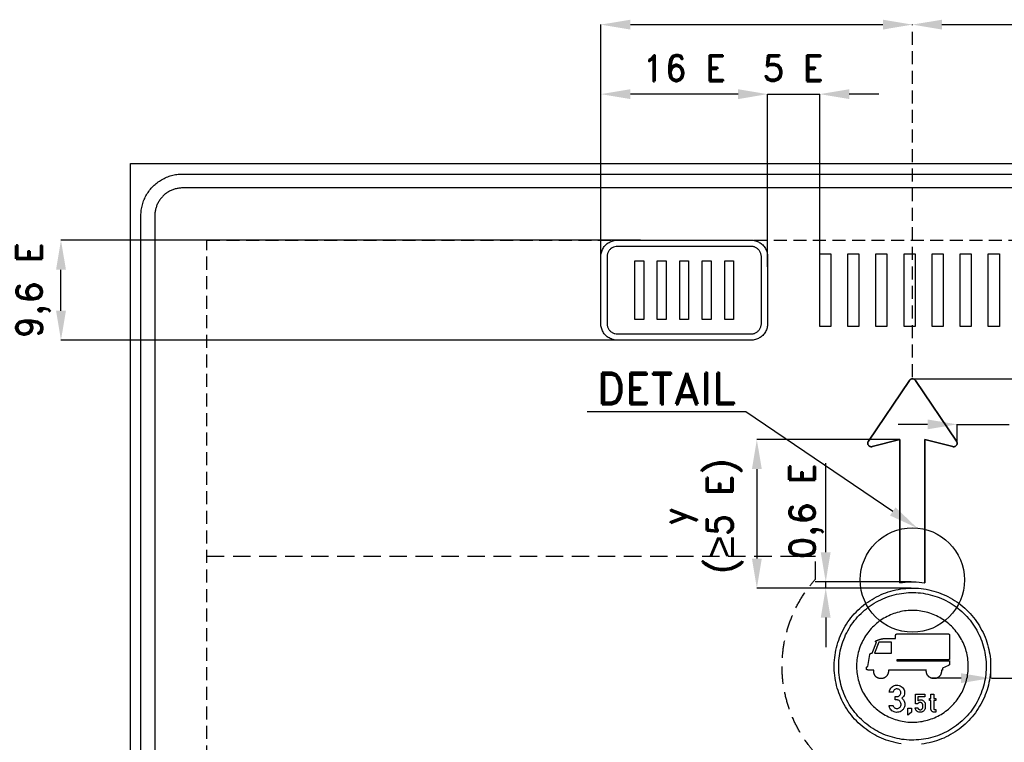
# Model space of a CAD drawing. Header units: millimetres. Extents: x -16170 to 5379, y 39 to 6923.
# Tile 2 of 6: x 7 to 2840, y 2029 to 4108. Entities that reach past the tile are written whole.
import ezdxf

# ---------------------------------------------------------------- set-up
doc = ezdxf.new("R2010")
doc.units = ezdxf.units.MM
doc.header["$LTSCALE"] = 5
doc.linetypes.add('ČÁRKOVANÁX2', pattern=[1.5, 1, -0.5])
doc.layers.add('Kóty', color=2, linetype='Continuous')
doc.layers.add('Značka', color=7, linetype='Continuous')
doc.styles.get("Standard").update_dxf_attribs({"font": 'romand.shx', "height": 75})
doc.dimstyles.get("Standard").update_dxf_attribs({"dimtxt": 75, "dimasz": 85, "dimexe": 0.18, "dimexo": 0.0625, "dimgap": 37.5, "dimtad": 1, "dimdec": 0, "dimzin": 0, "dimdsep": 46, "dimtxsty": 'Standard', "dimcen": 0.09, "dimadec": 0, "dimazin": 0, "dimtfac": 1, "dimtdec": 0, "dimtofl": 0, "dimtmove": 0, "dimatfit": 3, "dimfxl": 1, "dimtolj": 1, "dimtzin": 0, "dimarcsym": 0})

# ---------------------------------------------------------------- blocks, each defined once
blk = doc.blocks.new('*D1')
at = {"layer": 'Defpoints', "color": 0, "transparency": 16777216}
for p in [(1679.3, 3893.6), (1679.3, 3396.4), (2159.3, 3396.4)]:
    blk.add_point(p, dxfattribs=at)
at = {"layer": 'Kóty', "color": 0, "lineweight": -2, "transparency": 16777216}
for p, q in [((1679.3, 3396.5), (1679.3, 3893.7)), ((2074.3, 3893.6), (1764.3, 3893.6)), ((2159.3, 3396.5), (2159.3, 3893.7))]:
    blk.add_line(p, q, dxfattribs=at)
at = {"layer": 'Kóty', "color": 0, "transparency": 16777216}
for points in [[(1764.3, 3907.7), (1764.3, 3879.4), (1679.3, 3893.6)], [(2074.3, 3907.7), (2074.3, 3879.4), (2159.3, 3893.6)]]:
    blk.add_solid(points, dxfattribs=at)
at = {"layer": 'Kóty', "color": 0, "transparency": 16777216, "insert": (1919.3, 3968.6), "char_height": 75, "attachment_point": 5}
blk.add_mtext('\\A1;16 E', dxfattribs=at)

msp = doc.modelspace()

# ---------------------------------------------------------------- linework, layer by layer
at = {"layer": 'Kóty'}
for p, q in [((1679.3, 3396.6), (1679.3, 4093.7)), ((1764.3, 4093.6), (2491, 4093.6)), ((2661, 4093.6), (3387.7, 4093.6)), ((2074.3, 3893.6), (1989.3, 3893.6)), ((2159.3, 3425.6), (2159.3, 3893.7)), ((2309.3, 3425.6), (2309.3, 3893.7)), ((2479.3, 3893.6), (2394.3, 3893.6)), ((1793.5, 3473.7), (125.8, 3473.7)), ((126, 3270.7), (126, 3388.7)), ((1793.5, 3185.7), (125.8, 3185.7)), ((2577.3, 3074.7), (5026.2, 3074.7)), ((2096.2, 2979.8), (1640, 2979.8)), ((2519.4, 2693.2), (2096.2, 2979.8)), ((2619.6, 2943.7), (2534.6, 2943.7)), ((2704.6, 2889.6), (2704.6, 2943.9)), ((2540, 2899.9), (2128.3, 2899.9)), ((2128.3, 2814.9), (2128.3, 2557.7)), ((2326.5, 2575.7), (2326.5, 2831.7)), ((2572.2, 2472.7), (2128.3, 2472.7)), ((2572, 2490.7), (2296, 2490.7)), ((2572.2, 2472.7), (2345.8, 2472.7)), ((2326.5, 2387.7), (2326.5, 2302.7)), ((2801, 2250), (2801, 2213.5)), ((2716, 2213.7), (2631, 2213.7))]:
    msp.add_line(p, q, dxfattribs=at)
at = {"layer": 'Kóty', "linetype": 'ČÁRKOVANÁX2', "ltscale": 7.5}
msp.add_line((2576, 3079.5), (2576, 4093.7), dxfattribs=at)
at = {"layer": 'Kóty'}
for points in [[(2159.3, 3893.6), (2309.3, 3893.7)], [(2704.6, 2943.7), (2854.6, 2943.7)], [(2326.5, 2472.7), (2326.5, 2490.7)], [(2803.6, 2214.1), (2951, 2213.5)]]:
    msp.add_lwpolyline(points, dxfattribs=at)
for points in [[(1764.3, 4107.7), (1764.3, 4079.4), (1679.3, 4093.6)], [(2491, 4107.7), (2491, 4079.4), (2576, 4093.6)], [(2661, 4107.7), (2661, 4079.4), (2576, 4093.6)], [(2074.3, 3907.7), (2074.3, 3879.4), (2159.3, 3893.6)], [(2394.3, 3907.7), (2394.3, 3879.4), (2309.3, 3893.6)], [(111.9, 3388.7), (140.2, 3388.7), (126, 3473.7)], [(111.9, 3270.7), (140.2, 3270.7), (126, 3185.7)], [(2619.6, 2957.8), (2619.6, 2929.5), (2704.6, 2943.7)], [(2114.1, 2814.9), (2142.5, 2814.9), (2128.3, 2899.9)], [(2527.4, 2705), (2511.5, 2681.5), (2589.8, 2645.5)], [(2114.1, 2557.7), (2142.5, 2557.7), (2128.3, 2472.7)], [(2312.3, 2575.7), (2340.6, 2575.7), (2326.5, 2490.7)], [(2312.3, 2387.7), (2340.6, 2387.7), (2326.5, 2472.7)], [(2716, 2227.8), (2716, 2199.5), (2801, 2213.7)]]:
    msp.add_solid(points, dxfattribs=at)
at = {"layer": 'Značka', "color": 5}
for points in [[(326, 468.7), (326, 3693.7), (4826, 3693.7), (4826, 468.7), (326, 468.7)], [(2309.3, 3224.8), (2309.3, 3434.7), (2341.1, 3434.7), (2341.1, 3224.8), (2309.3, 3224.8)], [(2390.1, 3224.8), (2390.1, 3434.7), (2422, 3434.7), (2422, 3224.8), (2390.1, 3224.8)], [(2471, 3224.8), (2471, 3434.7), (2502.8, 3434.7), (2502.8, 3224.8), (2471, 3224.8)], [(2551.8, 3224.8), (2551.8, 3434.7), (2583.6, 3434.7), (2583.6, 3224.8), (2551.8, 3224.8)], [(2632.6, 3224.8), (2632.6, 3434.7), (2664.4, 3434.7), (2664.4, 3224.8), (2632.6, 3224.8)], [(2713.4, 3224.8), (2713.4, 3434.7), (2745.3, 3434.7), (2745.3, 3224.8), (2713.4, 3224.8)], [(2794.3, 3224.8), (2794.3, 3434.7), (2826.1, 3434.7), (2826.1, 3224.8), (2794.3, 3224.8)], [(1777.2, 3245.7), (1777.2, 3413.7), (1802.7, 3413.7), (1802.7, 3245.7), (1777.2, 3245.7)], [(1841.9, 3245.7), (1841.9, 3413.7), (1867.4, 3413.7), (1867.4, 3245.7), (1841.9, 3245.7)], [(1906.6, 3245.7), (1906.6, 3413.7), (1932, 3413.7), (1932, 3245.7), (1906.6, 3245.7)], [(1971.2, 3245.7), (1971.2, 3413.7), (1996.7, 3413.7), (1996.7, 3245.7), (1971.2, 3245.7)], [(2035.9, 3245.7), (2035.9, 3413.7), (2061.4, 3413.7), (2061.4, 3245.7), (2035.9, 3245.7)], [(2467, 2285.8), (2516.1, 2285.8), (2516.1, 2317), (2479.2, 2317), (2467, 2285.8)], [(2562.4, 2107.6), (2562.4, 2127), (2573.5, 2127), (2573.5, 2116), (2562.4, 2107.6)]]:
    msp.add_lwpolyline(points, dxfattribs=at)
for points in [[(356, 618.7), (356, 3543.7), (356, 3544.2), (356, 3544.7, -0.032181), (357.1, 3560.2, -0.035446), (360.3, 3575.4, -0.036271), (365.3, 3590.1, -0.034414), (372.3, 3604, -0.033711), (380.9, 3617, -0.034082), (391.2, 3628.6, -0.03421), (402.8, 3638.9, -0.034229), (415.7, 3647.5, -0.034026), (429.6, 3654.5, -0.033416), (444.4, 3659.5, -0.034113), (459.6, 3662.7, -0.036749), (475.1, 3663.7), (475.5, 3663.7), (476, 3663.7), (4676, 3663.7)], [(4676, 3623.7), (476, 3623.7), (475.7, 3623.7), (475.4, 3623.7, 0.032179), (465.1, 3623, 0.035442), (454.9, 3620.9, 0.03626), (445.1, 3617.6, 0.034424), (435.8, 3612.9, 0.033731), (427.2, 3607.2, 0.034079), (419.5, 3600.3, 0.034187), (412.6, 3592.6, 0.034232), (406.8, 3583.9, 0.034052), (402.2, 3574.7, 0.03342), (398.9, 3564.9, 0.034126), (396.7, 3554.7, 0.036746), (396, 3544.4), (396, 3544.1), (396, 3543.7), (396, 618.7)], [(1727.3, 3185.7), (1727.1, 3185.7), (1726.9, 3185.7, -0.032163), (1720.7, 3186.2, -0.035423), (1714.6, 3187.4, -0.036263), (1708.7, 3189.4, -0.034349), (1703.2, 3192.2, -0.033716), (1698, 3195.7, -0.034062), (1693.4, 3199.8, -0.0342), (1689.2, 3204.5, -0.034256), (1685.8, 3209.6, -0.034056), (1683, 3215.2, -0.033441), (1681, 3221.1, -0.034116), (1679.7, 3227.2, -0.036756), (1679.3, 3233.4), (1679.3, 3233.6), (1679.3, 3233.7), (1679.3, 3425.7), (1679.3, 3425.9), (1679.3, 3426.1, -0.032185), (1679.7, 3432.3, -0.035465), (1681, 3438.4, -0.036257), (1683, 3444.3, -0.034446), (1685.8, 3449.9, -0.033726), (1689.2, 3455, -0.034077), (1693.4, 3459.7, -0.034169), (1698, 3463.8, -0.034169), (1703.2, 3467.3, -0.03402), (1708.8, 3470, -0.033365), (1714.6, 3472, -0.03416), (1720.7, 3473.3, -0.036734), (1726.9, 3473.7), (1727.1, 3473.7), (1727.3, 3473.7), (2111.3, 3473.7), (2111.5, 3473.7), (2111.7, 3473.7, -0.032163), (2117.9, 3473.3, -0.035423), (2124, 3472, -0.036263), (2129.9, 3470.1, -0.034349), (2135.4, 3467.3, -0.033716), (2140.6, 3463.8, -0.034062), (2145.2, 3459.7, -0.0342), (2149.4, 3455, -0.034256), (2152.8, 3449.9, -0.034056), (2155.6, 3444.3, -0.033441), (2157.6, 3438.4, -0.034116), (2158.9, 3432.3, -0.036756), (2159.3, 3426.1), (2159.3, 3425.9), (2159.3, 3425.7), (2159.3, 3233.7), (2159.3, 3233.6), (2159.3, 3233.4, -0.032185), (2158.9, 3227.2, -0.035465), (2157.6, 3221.1, -0.036257), (2155.6, 3215.2, -0.034446), (2152.8, 3209.6, -0.033726), (2149.4, 3204.5, -0.034077), (2145.2, 3199.8, -0.034169), (2140.6, 3195.7, -0.034169), (2135.4, 3192.2, -0.03402), (2129.9, 3189.5, -0.033365), (2124, 3187.4, -0.03416), (2117.9, 3186.2, -0.036734), (2111.7, 3185.7), (2111.5, 3185.7), (2111.3, 3185.7), (1727.3, 3185.7)], [(1727.3, 3203.7), (2111.3, 3203.7), (2111.4, 3203.7), (2111.5, 3203.7, 0.032145), (2115.4, 3204, 0.035399), (2119.2, 3204.8, 0.036276), (2122.9, 3206.1, 0.034438), (2126.4, 3207.8, 0.033733), (2129.6, 3210, 0.034086), (2132.5, 3212.5, 0.034181), (2135.1, 3215.4, 0.034253), (2137.2, 3218.7, 0.034022), (2139, 3222.1, 0.033375), (2140.2, 3225.8, 0.03415), (2141, 3229.6, 0.036781), (2141.3, 3233.5), (2141.3, 3233.6), (2141.3, 3233.7), (2141.3, 3425.7), (2141.3, 3425.9), (2141.3, 3426, 0.032212), (2141, 3429.9, 0.035379), (2140.2, 3433.7, 0.036268), (2139, 3437.3, 0.034467), (2137.2, 3440.8, 0.033758), (2135.1, 3444, 0.034066), (2132.5, 3447, 0.034274), (2129.6, 3449.5, 0.03428), (2126.4, 3451.7, 0.034048), (2122.9, 3453.4, 0.033404), (2119.2, 3454.7, 0.034121), (2115.4, 3455.5, 0.03675), (2111.5, 3455.7), (2111.4, 3455.7), (2111.3, 3455.7), (1727.3, 3455.7), (1727.2, 3455.7), (1727.1, 3455.7), (1723.2, 3455.5), (1719.4, 3454.7), (1715.7, 3453.4), (1712.2, 3451.7), (1709, 3449.5, 0.034086), (1706.1, 3447, 0.034181), (1703.5, 3444, 0.034253), (1701.4, 3440.8, 0.034022), (1699.6, 3437.3, 0.033375), (1698.4, 3433.7, 0.03415), (1697.6, 3429.9, 0.036781), (1697.3, 3426), (1697.3, 3425.9), (1697.3, 3425.7), (1697.3, 3233.7), (1697.3, 3233.6), (1697.3, 3233.5, 0.032212), (1697.6, 3229.6, 0.035379), (1698.4, 3225.8, 0.036268), (1699.6, 3222.1, 0.034467), (1701.4, 3218.7, 0.033758), (1703.5, 3215.4, 0.034066), (1706.1, 3212.5, 0.034274), (1709, 3210, 0.03428), (1712.2, 3207.8, 0.034048), (1715.7, 3206.1, 0.033404), (1719.4, 3204.8), (1723.2, 3204, 0.03675), (1727.1, 3203.7), (1727.2, 3203.7), (1727.3, 3203.7)], [(2540, 2488.2), (2540, 2899.9), (2460.3, 2879.6), (2459.8, 2879.5), (2459.3, 2879.4, -0.05138), (2457.3, 2879.3, -0.051688), (2455.3, 2879.6, -0.064061), (2453, 2880.5, -0.064193), (2451, 2881.9, -0.063982), (2449.3, 2883.7, -0.063808), (2448.1, 2885.9, -0.063458), (2447.5, 2888.3, -0.062301), (2447.5, 2890.8, -0.051477), (2447.9, 2892.7, -0.056322), (2448.7, 2894.5), (2448.9, 2895), (2449.2, 2895.4), (2567.5, 3070.2), (2567.8, 3070.6), (2568.1, 3071, -0.051963), (2569.5, 3072.5, -0.0521), (2571.2, 3073.6, -0.064665), (2573.5, 3074.5, -0.065034), (2576, 3074.8, -0.064736), (2578.5, 3074.5, -0.063024), (2580.8, 3073.6, -0.052112), (2582.5, 3072.5, -0.056928), (2583.9, 3071), (2584.2, 3070.6), (2584.5, 3070.2), (2702.8, 2895.4), (2703.1, 2895), (2703.3, 2894.5, -0.051326), (2704.1, 2892.7, -0.051695), (2704.5, 2890.8, -0.064212), (2704.5, 2888.3, -0.064017), (2703.9, 2885.9, -0.064071), (2702.7, 2883.7, -0.063871), (2701.1, 2881.9, -0.063515), (2699, 2880.5, -0.062264), (2696.7, 2879.6, -0.051572), (2694.7, 2879.3, -0.056183), (2692.7, 2879.4), (2692.3, 2879.5), (2691.8, 2879.6), (2612, 2899.9), (2612, 2488.2)], [(2543.7, 2025, -0.034417), (2514.9, 2031.2, -0.034415), (2487.2, 2040.9, -0.03442), (2461, 2054.4, -0.034413), (2436.7, 2071, -0.034408), (2414.8, 2090.7, -0.034411), (2395.7, 2113.1, -0.034425), (2379.7, 2137.8, -0.034423), (2366.9, 2164.3, -0.034417), (2357.9, 2192.4, -0.034419), (2352.5, 2221.3, -0.034418), (2351, 2250.7, -0.034415), (2353.2, 2280, -0.034417), (2359.5, 2308.8, -0.034414), (2369.2, 2336.6, -0.034423), (2382.6, 2362.8, -0.034418), (2399.2, 2387.1, -0.034421), (2419, 2408.9, -0.034414), (2441.3, 2428.1, -0.034415), (2466.1, 2444, -0.034417), (2492.6, 2456.8, -0.034417), (2520.6, 2465.8, -0.03442), (2549.6, 2471.3, -0.03441), (2579, 2472.7, -0.034416), (2608.3, 2470.5, -0.034419), (2637.1, 2464.3, -0.034418), (2664.9, 2454.6, -0.034413), (2691.1, 2441.1, -0.034419), (2715.4, 2424.5, -0.034412), (2737.2, 2404.7, -0.034406), (2756.4, 2382.4, -0.034491), (2772.3, 2357.7, -0.03442), (2785.1, 2331.2, -0.034074), (2794.1, 2303.1, -0.032797), (2799.4, 2275.6, -0.034264), (2801, 2247.7)], [(2540, 2488.2, -0.008105), (2547.4, 2489.2, -0.034414), (2579.2, 2490.7, -0.034416), (2610.9, 2488.3, -0.001224), (2612, 2488.2, -0.001224)], [(2616, 2237.1), (2507, 2237.1), (2507, 2237.1), (2507, 2237.1), (2507, 2236.8), (2507, 2236.5), (2507, 2236.2), (2507, 2235.9), (2507, 2235.6), (2507.1, 2235.3), (2507.1, 2235.1), (2507.1, 2234.9), (2507.1, 2234.7), (2507.1, 2234.4), (2507.1, 2234.4), (2507.1, 2234.3), (2507.1, 2234.2), (2507.1, 2234), (2507.1, 2233.7), (2507, 2233.4), (2507, 2232.6), (2506.9, 2231.8), (2506.8, 2230.7), (2506.6, 2229.7), (2506.4, 2228.6), (2506.1, 2227.6), (2505.9, 2226.8), (2505.6, 2226), (2505.2, 2225), (2504.7, 2224.1), (2504.3, 2223.2), (2503.7, 2222.3), (2503.3, 2221.5), (2502.8, 2220.9), (2502.3, 2220.2), (2501.7, 2219.5), (2501.2, 2219), (2500.7, 2218.5), (2500.1, 2218), (2499.5, 2217.4), (2498.7, 2216.8), (2497.9, 2216.2), (2497.2, 2215.8), (2496.5, 2215.3), (2495.8, 2214.9), (2495.1, 2214.6), (2494.5, 2214.3), (2493.9, 2214.1), (2493.1, 2213.8), (2492.3, 2213.5), (2491.4, 2213.2, -0.011848), (2490.4, 2213, -0.010652), (2489.6, 2212.8, -0.009738), (2488.8, 2212.7, -0.009253), (2488, 2212.5, -0.009696), (2487.2, 2212.5, -0.007739), (2486.6, 2212.4, -0.008266), (2485.9, 2212.4, -0.009467), (2485.1, 2212.4, -0.006916), (2484.3, 2212.4, -0.008466), (2483.3, 2212.5, -0.012051), (2482.4, 2212.6, -0.010833), (2481.6, 2212.7), (2480.8, 2212.8), (2480, 2213), (2479.2, 2213.2), (2478.6, 2213.4), (2478, 2213.6), (2477.3, 2213.9), (2476.5, 2214.2), (2475.6, 2214.6), (2474.8, 2215.1), (2474.1, 2215.5), (2473.4, 2215.9), (2472.7, 2216.4), (2472.1, 2216.9), (2471.6, 2217.3), (2471.1, 2217.8), (2470.5, 2218.3), (2470, 2218.9), (2469.4, 2219.6), (2468.9, 2220.3), (2468.4, 2220.9), (2468, 2221.5), (2467.7, 2222.1), (2467.3, 2222.8), (2467, 2223.3), (2466.8, 2223.8), (2466.5, 2224.5), (2466.2, 2225.2), (2465.8, 2226.2), (2465.5, 2227.3), (2465.3, 2228.3), (2465.1, 2229.2), (2464.9, 2230.1), (2464.8, 2231.1), (2464.7, 2231.8), (2464.7, 2232.6), (2464.7, 2233.5), (2464.7, 2234.5), (2464.7, 2234.8), (2464.7, 2235.1), (2464.7, 2235.4), (2464.7, 2235.7), (2464.7, 2235.9), (2464.7, 2236.2), (2464.8, 2236.4), (2464.8, 2236.6), (2464.8, 2236.8), (2464.8, 2237.1), (2464.8, 2237.1), (2464.8, 2237.1), (2448.1, 2237.1), (2448.1, 2237.1), (2448.1, 2237.1), (2448.1, 2237.1), (2448, 2237.1), (2448, 2237.1), (2448, 2237.1), (2447.9, 2237.1), (2447.9, 2237.1), (2447.9, 2237.1), (2447.9, 2237.1), (2447.9, 2237.1), (2447.8, 2237.1), (2447.7, 2237.1), (2447.5, 2237.1), (2447.3, 2237.1), (2447.2, 2237.2), (2447, 2237.2), (2446.9, 2237.2), (2446.8, 2237.2), (2446.6, 2237.2), (2446.5, 2237.2), (2446.3, 2237.3), (2446.2, 2237.3), (2446.1, 2237.3), (2446, 2237.3), (2446, 2237.3), (2445.9, 2237.4), (2445.8, 2237.4), (2445.7, 2237.4), (2445.7, 2237.4), (2445.6, 2237.5), (2445.5, 2237.5), (2445.4, 2237.5), (2445.4, 2237.6), (2445.3, 2237.6), (2445.3, 2237.6), (2445.2, 2237.7), (2445.2, 2237.7), (2445.1, 2237.7), (2445.1, 2237.8), (2445.1, 2237.8), (2445, 2237.8), (2445, 2237.9), (2444.9, 2237.9), (2444.9, 2237.9), (2444.8, 2238), (2444.8, 2238), (2444.8, 2238.1), (2444.7, 2238.1), (2444.7, 2238.1), (2444.7, 2238.2), (2444.7, 2238.2), (2444.6, 2238.3), (2444.6, 2238.3), (2444.6, 2238.4), (2444.5, 2238.4), (2444.5, 2238.5), (2444.5, 2238.5), (2444.5, 2238.5), (2444.4, 2238.6), (2444.4, 2238.6), (2444.4, 2238.7), (2444.4, 2238.7), (2444.4, 2238.8), (2444.4, 2238.8), (2444.3, 2238.9), (2444.3, 2238.9), (2444.3, 2239), (2444.3, 2239), (2444.3, 2239.1), (2444.3, 2239.1), (2444.3, 2239.2), (2444.3, 2239.2), (2444.3, 2239.3), (2444.3, 2239.4), (2444.2, 2239.4), (2444.2, 2239.5), (2444.2, 2239.5), (2444.2, 2239.6), (2444.2, 2239.6), (2444.2, 2239.7), (2444.2, 2239.8), (2444.2, 2239.8), (2444.2, 2239.8), (2444.2, 2239.8), (2444.2, 2239.8), (2444.2, 2239.8), (2444.2, 2239.9), (2444.2, 2239.9), (2444.2, 2239.9), (2444.2, 2239.9), (2444.2, 2239.9), (2444.2, 2240), (2444.2, 2240), (2444.2, 2240.2), (2444.2, 2240.3), (2444.2, 2240.6), (2444.2, 2240.8), (2444.2, 2241.2), (2444.2, 2241.6), (2444.2, 2242), (2444.2, 2242.3), (2444.2, 2242.6), (2444.2, 2242.9), (2444.2, 2243.3), (2444.2, 2243.7), (2444.2, 2243.9), (2444.2, 2244), (2444.2, 2244.1), (2444.3, 2244.3), (2444.3, 2244.4), (2444.3, 2244.5), (2444.3, 2244.6), (2444.3, 2244.8), (2444.3, 2244.9), (2444.4, 2245), (2444.4, 2245.1), (2444.4, 2245.2), (2444.4, 2245.3), (2444.5, 2245.3), (2444.5, 2245.4), (2444.5, 2245.5), (2444.5, 2245.5), (2444.6, 2245.6), (2444.6, 2245.7), (2444.6, 2245.7), (2444.7, 2245.8), (2444.7, 2245.9), (2444.7, 2245.9), (2444.8, 2246), (2444.8, 2246.1), (2444.9, 2246.1), (2444.9, 2246.2), (2444.9, 2246.2), (2445, 2246.3), (2445, 2246.3), (2445.1, 2246.4), (2445.2, 2246.4), (2445.2, 2246.5), (2445.3, 2246.5), (2445.3, 2246.5), (2445.4, 2246.6), (2445.4, 2246.6), (2445.5, 2246.6), (2445.5, 2246.7), (2445.6, 2246.7), (2445.7, 2246.7), (2445.7, 2246.8), (2445.8, 2246.8), (2445.9, 2246.8), (2446, 2246.9), (2446, 2246.9), (2446.1, 2246.9), (2446.1, 2246.9), (2446.2, 2246.9), (2446.3, 2247), (2446.3, 2247), (2446.4, 2247), (2446.4, 2247), (2446.5, 2247), (2446.5, 2247), (2446.6, 2247), (2446.6, 2247), (2446.7, 2247), (2446.7, 2247), (2446.8, 2247.1), (2446.8, 2247.1), (2446.9, 2247.1), (2447, 2247.1), (2447.1, 2247.1), (2447.1, 2247.1), (2447.2, 2247.1), (2447.3, 2247.1, -0.003996), (2447.3, 2247.1), (2447.4, 2247.1), (2447.5, 2247.1), (2447.5, 2247.1), (2447.5, 2247.1), (2447.5, 2247.1), (2447.6, 2247.1), (2447.6, 2247.1), (2447.6, 2247.1), (2447.6, 2247.1), (2447.7, 2247.1), (2447.7, 2247.1), (2447.7, 2247.1), (2447.7, 2247.1), (2447.7, 2247.1), (2453.2, 2281.3), (2453.2, 2281.3), (2453.2, 2281.3), (2453.2, 2281.3), (2453.2, 2281.3), (2453.2, 2281.3), (2453.3, 2281.4), (2453.3, 2281.4), (2453.3, 2281.5), (2453.3, 2281.5), (2453.3, 2281.6), (2453.3, 2281.6), (2453.3, 2281.7), (2453.3, 2281.7), (2453.3, 2281.8), (2453.4, 2281.8), (2453.4, 2281.8), (2453.4, 2281.9), (2453.4, 2281.9), (2453.4, 2281.9), (2453.4, 2282), (2453.5, 2282.1), (2453.5, 2282.3), (2453.6, 2282.5), (2453.7, 2282.8), (2453.8, 2283), (2454, 2283.2), (2454.1, 2283.5), (2454.2, 2283.7), (2454.4, 2283.8), (2454.6, 2284), (2454.7, 2284.2), (2454.8, 2284.2), (2454.8, 2284.2), (2454.8, 2284.2), (2454.8, 2284.2), (2454.8, 2284.3), (2454.8, 2284.3), (2454.8, 2284.3), (2454.8, 2284.3), (2454.9, 2284.3), (2454.9, 2284.3), (2454.9, 2284.3), (2454.9, 2284.3), (2454.9, 2284.3), (2454.9, 2284.3), (2454.9, 2284.3), (2455, 2284.4), (2455.1, 2284.5), (2455.2, 2284.5), (2455.5, 2284.7), (2455.9, 2284.9), (2456.3, 2285.1, -0.017411), (2456.8, 2285.2, -0.014642), (2457.3, 2285.4, -0.012721), (2457.8, 2285.5, -0.008173), (2458.2, 2285.5, -0.007276), (2458.7, 2285.6, -0.007191), (2459.1, 2285.6, -0.007433), (2459.5, 2285.6), (2459.5, 2285.6), (2459.6, 2285.6), (2459.6, 2285.6), (2459.6, 2285.6), (2459.6, 2285.6), (2459.7, 2285.6), (2459.7, 2285.6), (2459.7, 2285.7), (2459.8, 2285.7), (2459.8, 2285.7), (2459.9, 2285.7), (2459.9, 2285.7), (2460, 2285.7), (2460, 2285.7), (2460, 2285.7), (2460.1, 2285.7), (2460.1, 2285.7), (2460.1, 2285.7), (2472.4, 2317.2), (2472.4, 2317.2), (2472.4, 2317.2), (2472.4, 2317.2), (2472.4, 2317.2), (2472.3, 2317.2), (2472.3, 2317.2), (2472.3, 2317.2), (2472.3, 2317.2), (2472.2, 2317.2), (2472.2, 2317.2), (2472.2, 2317.2), (2472.2, 2317.2), (2472, 2317.2), (2471.8, 2317.2), (2471.7, 2317.2), (2471.6, 2317.2), (2471.4, 2317.2), (2471.3, 2317.3), (2471.2, 2317.3), (2471.1, 2317.3), (2470.9, 2317.4), (2470.8, 2317.4), (2470.7, 2317.5), (2470.6, 2317.5), (2470.5, 2317.5), (2470.4, 2317.6), (2470.3, 2317.6), (2470.2, 2317.7), (2470.1, 2317.7), (2470.1, 2317.8), (2470, 2317.8), (2469.9, 2317.9), (2469.9, 2317.9), (2469.8, 2318), (2469.8, 2318), (2469.7, 2318.1), (2469.7, 2318.1), (2469.6, 2318.2), (2469.6, 2318.2), (2469.6, 2318.3), (2469.5, 2318.3), (2469.5, 2318.4), (2469.5, 2318.4), (2469.4, 2318.5), (2469.4, 2318.5), (2469.4, 2318.6), (2469.4, 2318.7), (2469.3, 2318.7), (2469.3, 2318.8), (2469.3, 2318.8), (2469.3, 2318.9), (2469.3, 2318.9), (2469.3, 2319), (2469.3, 2319.1), (2469.3, 2319.1), (2469.3, 2319.2), (2469.3, 2319.2), (2469.3, 2319.3), (2469.3, 2319.4), (2469.3, 2319.4), (2469.4, 2319.5), (2469.4, 2319.5), (2469.4, 2319.6), (2469.5, 2319.7), (2469.5, 2319.8), (2469.5, 2319.8), (2469.6, 2319.9), (2469.6, 2319.9), (2469.6, 2320), (2469.7, 2320), (2469.7, 2320.1), (2469.8, 2320.2), (2469.9, 2320.2), (2469.9, 2320.3), (2470, 2320.4), (2470.1, 2320.5), (2470.2, 2320.5), (2470.2, 2320.6), (2470.3, 2320.6), (2470.4, 2320.7), (2470.4, 2320.7), (2470.5, 2320.8), (2470.7, 2320.9), (2470.9, 2321), (2471, 2321.1), (2471.2, 2321.2), (2471.4, 2321.2), (2471.5, 2321.3), (2471.6, 2321.4), (2471.8, 2321.4), (2471.9, 2321.5), (2472.1, 2321.6), (2472.2, 2321.6), (2472.2, 2321.6), (2472.3, 2321.6), (2472.3, 2321.6), (2472.4, 2321.7), (2472.4, 2321.7), (2472.4, 2321.7), (2472.5, 2321.7), (2472.5, 2321.7), (2472.6, 2321.7), (2472.6, 2321.7), (2472.7, 2321.8), (2472.7, 2321.8), (2472.7, 2321.8), (2472.8, 2321.8), (2472.8, 2321.8), (2472.8, 2321.8), (2472.9, 2321.8), (2472.9, 2321.8), (2472.9, 2321.9), (2473, 2321.9), (2473.1, 2321.9), (2473.2, 2322), (2473.3, 2322), (2473.4, 2322), (2473.5, 2322), (2473.5, 2322.1), (2473.6, 2322.1), (2473.7, 2322.1), (2473.8, 2322.1), (2474.1, 2322.3), (2474.4, 2322.4), (2474.6, 2322.5), (2474.9, 2322.6), (2475.1, 2322.7), (2475.4, 2322.8), (2475.6, 2322.8), (2475.8, 2322.9), (2476, 2323), (2476.3, 2323.1), (2476.8, 2323.3), (2477.3, 2323.5), (2477.7, 2323.6), (2478.1, 2323.8), (2478.6, 2324), (2479, 2324.1), (2479.3, 2324.2), (2479.7, 2324.4), (2480.1, 2324.5), (2480.6, 2324.7), (2481.2, 2324.9), (2481.8, 2325.1), (2482.3, 2325.2), (2482.8, 2325.4), (2483.4, 2325.5), (2483.9, 2325.7), (2484.3, 2325.8), (2484.7, 2325.9), (2485.2, 2326.1), (2485.8, 2326.2), (2486.3, 2326.3), (2486.9, 2326.5), (2487.3, 2326.6), (2487.8, 2326.7), (2488.3, 2326.8), (2488.7, 2326.9), (2489.1, 2327), (2489.5, 2327), (2490, 2327.1), (2490.4, 2327.2), (2491.1, 2327.3), (2491.7, 2327.4), (2492.2, 2327.5), (2492.8, 2327.6), (2493.3, 2327.7), (2493.8, 2327.7), (2494.3, 2327.8, -0.003453), (2494.7, 2327.8, -0.004265), (2495.1, 2327.9, -0.00534), (2495.6, 2327.9), (2495.7, 2327.9), (2495.7, 2327.9), (2495.8, 2327.9), (2495.8, 2327.9), (2495.8, 2327.9), (2495.8, 2327.9), (2495.9, 2327.9), (2496, 2327.9), (2496.1, 2327.9), (2496.2, 2327.9), (2496.3, 2327.9), (2496.4, 2327.9), (2496.4, 2328), (2496.5, 2328), (2496.6, 2328), (2496.7, 2328), (2496.7, 2328), (2496.7, 2328), (2527.7, 2328), (2527.7, 2336.9), (2527.7, 2336.9), (2527.7, 2336.9), (2527.7, 2337), (2527.7, 2337), (2527.7, 2337), (2527.7, 2337.1), (2527.7, 2337.1), (2527.7, 2337.1), (2527.7, 2337.1), (2527.7, 2337.2), (2527.7, 2337.2), (2527.7, 2337.2), (2527.7, 2337.4), (2527.7, 2337.6), (2527.7, 2337.8), (2527.8, 2337.9), (2527.8, 2338.1), (2527.8, 2338.2), (2527.8, 2338.4), (2527.8, 2338.5), (2527.9, 2338.7), (2527.9, 2338.8), (2528, 2338.9), (2528, 2339), (2528, 2339.1), (2528, 2339.2), (2528.1, 2339.3), (2528.1, 2339.4), (2528.1, 2339.4), (2528.2, 2339.5), (2528.2, 2339.6), (2528.3, 2339.7), (2528.3, 2339.7), (2528.3, 2339.8), (2528.4, 2339.8), (2528.4, 2339.9), (2528.5, 2340), (2528.5, 2340), (2528.5, 2340.1), (2528.6, 2340.1), (2528.6, 2340.1), (2528.7, 2340.2), (2528.7, 2340.2), (2528.8, 2340.3), (2528.9, 2340.3), (2528.9, 2340.4), (2529, 2340.4), (2529, 2340.4), (2529.1, 2340.5), (2529.1, 2340.5), (2529.2, 2340.5), (2529.2, 2340.6), (2529.3, 2340.6), (2529.4, 2340.6), (2529.5, 2340.7), (2529.6, 2340.7), (2529.7, 2340.7), (2529.8, 2340.8), (2529.8, 2340.8), (2529.9, 2340.8), (2530, 2340.8), (2530.1, 2340.8), (2530.1, 2340.8), (2530.2, 2340.9), (2530.3, 2340.9), (2530.4, 2340.9), (2530.4, 2340.9), (2530.5, 2340.9), (2530.6, 2340.9), (2530.6, 2340.9), (2530.7, 2340.9), (2530.8, 2340.9, -0.00464), (2530.9, 2340.9, -0.00279), (2531, 2340.9), (2531.2, 2340.9), (2531.3, 2340.9), (2531.4, 2341), (2531.5, 2341), (2531.6, 2341), (2531.7, 2341), (2531.7, 2341), (2531.8, 2340.9), (2531.9, 2340.9), (2531.9, 2340.9), (2679.9, 2340.9), (2679.9, 2340.9), (2680, 2340.9, -0.050247), (2680.6, 2340.9, -0.055324), (2681.1, 2340.7), (2681.5, 2340.4), (2681.9, 2340.1), (2682.2, 2339.7), (2682.5, 2339.2), (2682.7, 2338.7), (2682.8, 2338.2), (2683, 2337.7), (2683, 2337.2), (2683, 2337.1), (2683, 2337), (2683, 2337), (2683, 2336), (2683, 2335), (2683, 2333), (2683, 2331), (2683, 2326), (2683, 2321), (2683, 2314.3), (2683, 2307.6), (2683, 2300.9), (2683, 2294.3), (2683, 2288.9), (2683, 2283.6), (2683, 2277.9), (2683, 2272.2), (2683, 2271.2), (2683, 2270.2), (2683, 2270.2), (2683, 2270.2), (2683, 2270.1), (2683, 2270.1), (2683, 2270), (2683, 2269.9), (2683, 2269.7), (2683, 2269.6), (2683, 2269.4), (2683, 2269.3), (2682.9, 2269.2), (2682.9, 2269.1), (2682.9, 2268.9), (2682.9, 2268.8), (2682.9, 2268.7), (2682.8, 2268.6), (2682.8, 2268.5), (2682.8, 2268.5), (2682.8, 2268.4), (2682.7, 2268.3), (2682.7, 2268.3), (2682.7, 2268.2), (2682.6, 2268.1), (2682.6, 2268.1), (2682.6, 2268), (2682.5, 2267.9), (2682.5, 2267.8), (2682.4, 2267.8), (2682.4, 2267.7), (2682.3, 2267.6), (2682.3, 2267.6), (2682.2, 2267.6), (2682.2, 2267.5), (2682.1, 2267.4), (2682.1, 2267.4), (2682, 2267.3), (2681.9, 2267.3), (2681.8, 2267.2), (2681.8, 2267.2), (2681.7, 2267.1), (2681.6, 2267.1), (2681.6, 2267.1), (2681.5, 2267), (2681.4, 2267), (2681.3, 2266.9), (2681.2, 2266.9), (2681.1, 2266.9), (2681, 2266.8), (2680.9, 2266.8), (2680.8, 2266.8), (2680.7, 2266.8), (2680.6, 2266.7), (2680.5, 2266.7), (2680.4, 2266.7), (2680.2, 2266.7), (2680, 2266.6), (2679.9, 2266.6), (2679.7, 2266.6), (2679.5, 2266.6), (2679.4, 2266.6), (2679.2, 2266.6, -0.004556), (2679.1, 2266.6), (2678.9, 2266.6), (2678.7, 2266.6), (2678.7, 2266.6), (2678.7, 2266.6), (2678.6, 2266.6), (2678.6, 2266.6), (2678.6, 2266.6), (2678.5, 2266.6), (2678.5, 2266.6), (2678.5, 2266.6), (2678.4, 2266.6), (2678.4, 2266.6), (2678.4, 2266.6), (2678.4, 2266.6), (2530.8, 2266.6), (2530.8, 2263.4), (2679.1, 2263.4), (2680.2, 2263.4), (2680.2, 2263.4), (2680.2, 2263.4), (2680.3, 2263.4), (2680.4, 2263.4), (2680.5, 2263.4), (2680.6, 2263.4), (2680.7, 2263.4), (2680.8, 2263.4, 0.003324), (2680.8, 2263.4), (2680.9, 2263.4), (2681, 2263.4), (2681.1, 2263.4), (2681.2, 2263.4), (2681.3, 2263.4), (2681.4, 2263.4), (2681.4, 2263.5), (2681.5, 2263.5), (2681.6, 2263.5), (2681.7, 2263.5), (2681.7, 2263.5), (2681.8, 2263.5), (2681.9, 2263.6), (2682, 2263.6), (2682.1, 2263.6), (2682.1, 2263.6), (2682.2, 2263.7), (2682.2, 2263.7), (2682.3, 2263.7), (2682.4, 2263.8), (2682.4, 2263.8), (2682.5, 2263.8), (2682.5, 2263.9), (2682.6, 2263.9), (2682.6, 2263.9), (2682.7, 2264), (2682.7, 2264), (2682.8, 2264.1), (2682.8, 2264.1), (2682.8, 2264.1), (2682.9, 2264.2), (2682.9, 2264.2), (2682.9, 2264.3), (2682.9, 2264.3), (2683, 2264.3), (2683, 2264.3), (2683, 2264.3), (2683, 2264.3), (2683, 2264.3), (2683, 2264.3), (2683, 2264.4), (2683, 2264.4), (2683, 2264.4), (2683, 2254.4), (2683, 2254.3), (2683, 2254.3), (2683, 2254.3), (2683, 2254.3), (2683, 2254.3), (2683, 2254.2), (2683, 2254.2), (2683, 2254.2), (2683, 2254.2), (2683, 2254.2), (2683, 2254.1), (2683, 2254.1), (2683, 2254.1), (2683, 2254.1), (2683, 2254), (2683, 2253.9), (2683, 2253.8), (2683, 2253.7), (2682.9, 2253.6), (2682.9, 2253.5), (2682.9, 2253.4), (2682.9, 2253.3), (2682.8, 2253.2), (2682.8, 2253.1), (2682.8, 2253), (2682.7, 2252.9), (2682.7, 2252.8), (2682.6, 2252.7), (2682.6, 2252.7), (2682.5, 2252.6), (2682.5, 2252.5), (2682.5, 2252.5), (2682.4, 2252.4), (2682.4, 2252.3), (2682.3, 2252.2), (2682.2, 2252.1), (2682.1, 2252), (2682.1, 2252), (2682, 2251.9), (2681.9, 2251.8), (2681.9, 2251.8), (2681.8, 2251.7), (2681.7, 2251.7), (2681.6, 2251.6), (2681.6, 2251.5), (2681.5, 2251.4), (2681.4, 2251.4), (2681.3, 2251.3), (2681.2, 2251.3), (2681.1, 2251.2), (2681.1, 2251.2), (2681, 2251.2), (2680.9, 2251.1), (2680.8, 2251.1), (2680.7, 2251), (2680.6, 2250.9), (2680.5, 2250.9), (2680.4, 2250.8), (2680.3, 2250.8), (2680.2, 2250.7), (2680.1, 2250.7), (2680.1, 2250.7), (2680, 2250.6), (2679.9, 2250.6), (2679.9, 2250.6), (2679.9, 2250.6), (2679.8, 2250.6), (2679.8, 2250.6), (2679.8, 2250.6), (2679.8, 2250.6), (2679.8, 2250.6), (2679.8, 2250.5), (2679.8, 2250.5), (2679.7, 2250.5), (2679.7, 2250.5), (2679.7, 2250.5), (2679.7, 2250.5), (2679.7, 2250.5), (2662.2, 2242.3), (2662.9, 2237.1), (2659.4, 2237.1), (2659.4, 2237.1), (2659.4, 2237.1), (2659.4, 2236.7), (2659.5, 2236.4), (2659.5, 2236), (2659.5, 2235.7), (2659.5, 2235.4), (2659.5, 2235), (2659.5, 2234.8), (2659.5, 2234.5), (2659.5, 2234.2), (2659.5, 2234), (2659.5, 2233.9), (2659.5, 2233.9), (2659.5, 2233.7), (2659.5, 2233.5), (2659.5, 2233.2), (2659.4, 2232.9), (2659.4, 2232.1), (2659.3, 2231.2), (2659.1, 2230.1), (2658.9, 2229), (2658.7, 2228), (2658.4, 2226.9), (2658.1, 2226), (2657.8, 2225.2), (2657.3, 2224.2), (2656.8, 2223.2), (2656.3, 2222.3), (2655.8, 2221.4), (2655.3, 2220.7), (2654.8, 2220), (2654.3, 2219.4), (2653.7, 2218.7), (2653.2, 2218.2), (2652.7, 2217.8), (2652, 2217.2), (2651.4, 2216.7), (2650.6, 2216.1), (2649.8, 2215.5), (2649.1, 2215.1), (2648.3, 2214.7), (2647.6, 2214.4), (2646.8, 2214), (2646.2, 2213.8), (2645.6, 2213.6), (2644.8, 2213.3), (2644, 2213.1), (2643.1, 2212.9, -0.012255), (2642.1, 2212.7, -0.011182), (2641.3, 2212.6, -0.010061), (2640.5, 2212.5, -0.009266), (2639.7, 2212.4, -0.009412), (2638.9, 2212.4, -0.007829), (2638.2, 2212.4, -0.008024), (2637.6, 2212.4, -0.009134), (2636.7, 2212.4), (2635.9, 2212.5), (2634.9, 2212.6, -0.011244), (2634, 2212.8), (2633.2, 2212.9), (2632.4, 2213.1), (2631.6, 2213.3), (2630.8, 2213.6), (2630.2, 2213.8), (2629.5, 2214), (2628.8, 2214.4), (2628, 2214.7), (2627.1, 2215.2), (2626.3, 2215.6), (2625.6, 2216.1), (2624.9, 2216.5), (2624.2, 2217), (2623.5, 2217.5), (2623, 2218), (2622.6, 2218.4), (2622, 2219), (2621.4, 2219.6), (2620.8, 2220.3), (2620.3, 2220.9), (2619.8, 2221.5), (2619.4, 2222.1), (2619.1, 2222.7), (2618.7, 2223.4), (2618.4, 2223.9), (2618.2, 2224.4), (2617.8, 2225), (2617.6, 2225.7), (2617.2, 2226.7), (2616.8, 2227.7), (2616.6, 2228.6), (2616.4, 2229.5), (2616.2, 2230.3), (2616.1, 2231.2), (2616, 2231.9), (2615.9, 2232.6), (2615.9, 2233.5), (2615.9, 2234.4), (2615.9, 2234.7), (2615.9, 2235.1), (2615.9, 2235.3), (2615.9, 2235.6), (2615.9, 2235.9), (2615.9, 2236.2), (2616, 2236.4), (2616, 2236.6), (2616, 2236.8), (2616, 2237.1), (2616, 2237.1), (2616, 2237.1)], [(2801, 2247.7), (2801, 2246.3), (2801, 2244.8, -0.032162), (2798.8, 2215.5, -0.035723), (2792.6, 2186.7, -0.036657), (2782.9, 2158.9, -0.03476), (2769.4, 2132.7, -0.034037), (2752.8, 2108.4, -0.034463), (2733, 2086.6, -0.034553), (2710.7, 2067.4, -0.034424), (2686, 2051.4, -0.034394), (2659.4, 2038.7, -0.03442), (2631.4, 2029.7, -0.034416), (2602.5, 2024.2, -0.034418)], [(2520, 2135.3), (2520.3, 2134.4), (2520.6, 2133.5, 0.066946), (2522.2, 2130.8, 0.067342), (2524.4, 2128.7, 0.079631), (2527.5, 2126.9, 0.083488), (2531, 2126.2, 0.07871), (2534.3, 2126.5, 0.077369), (2537.4, 2127.9, 0.094911), (2540.5, 2130.7, 0.087378), (2542.6, 2134.5, 0.097427), (2543.3, 2139.3, 0.104426), (2542.1, 2144, 0.094797), (2539.6, 2147.6, 0.095664), (2536, 2150, 0.04561), (2534.2, 2150.7, 0.043314), (2532.2, 2151), (2531.8, 2151.1), (2531.3, 2151.1), (2526.6, 2151.1), (2526.6, 2160.7), (2531.5, 2160.7), (2531.9, 2160.7, 0.010222), (2532.3, 2160.7, 0.089501), (2535.4, 2161.3, 0.07822), (2538.1, 2162.9, 0.098628), (2540.9, 2166, 0.099769), (2542.3, 2170, 0.096866), (2542.2, 2174, 0.09866), (2540.7, 2177.7, 0.100609), (2537.8, 2180.7, 0.097645), (2534.1, 2182.4, 0.106007), (2529.6, 2182.6, 0.108996), (2525.4, 2180.9, 0.096296), (2522.4, 2178.2, 0.100216), (2520.8, 2174.7), (2520.6, 2174.3), (2520.5, 2173.8), (2509.4, 2173.8), (2509.7, 2175.5), (2510, 2177.1, -0.070907), (2512.5, 2183, -0.07656), (2516.5, 2187.9, -0.07896), (2521.7, 2191.5, -0.076367), (2527.7, 2193.4, -0.077808), (2534.2, 2193.6, -0.07796), (2540.5, 2191.7, -0.081007), (2546.3, 2188, -0.08099), (2550.6, 2182.7, -0.076343), (2552.9, 2177, -0.079796), (2553.5, 2170.9, -0.092132), (2551.8, 2163.8, -0.105075), (2547.7, 2158), (2546.5, 2156.9), (2545.3, 2155.9), (2546.4, 2155), (2547.6, 2154.1, -0.058091), (2550.5, 2150.9, -0.058891), (2552.6, 2147.1, -0.074894), (2554.1, 2141.7, -0.06414), (2554, 2135.9, -0.089406), (2551.6, 2127.6, -0.10186), (2546.3, 2120.9, -0.087336), (2540.4, 2117, -0.080939), (2533.5, 2115.4, -0.079628), (2526.4, 2115.7, -0.082647), (2519.9, 2118.3, -0.076825), (2514.8, 2122.3, -0.076571), (2511.1, 2127.7, -0.04105), (2509.8, 2130.8, -0.040351), (2509, 2134.1), (2508.9, 2134.7), (2508.9, 2135.3), (2520, 2135.3)], [(2591.1, 2128.8), (2591.2, 2128.4), (2591.3, 2128.1, 0.061368), (2592.2, 2126.3, 0.076097), (2593.5, 2124.7, 0.081264), (2595.2, 2123.5, 0.074064), (2597.1, 2122.9, 0.102548), (2600.2, 2123, 0.117014), (2602.9, 2124.4, 0.072269), (2604.2, 2125.7, 0.058661), (2605.1, 2127.2, 0.043978), (2605.5, 2128.5, 0.051111), (2605.7, 2129.9), (2605.7, 2130.2), (2605.7, 2130.6), (2605.7, 2136.8), (2605.7, 2137.6), (2605.6, 2138.3, 0.068168), (2605, 2139.8, 0.053958), (2604.1, 2141.1, 0.069311), (2602.6, 2142.6, 0.080467), (2600.6, 2143.6, 0.09779), (2598.1, 2144, 0.091159), (2595.5, 2143.4, 0.085509), (2593.4, 2142.1, 0.103786), (2592, 2140.3), (2591.9, 2140.1), (2591.8, 2139.8), (2584.6, 2139.8), (2584.6, 2167.4), (2612.1, 2167.4), (2612.1, 2160), (2591.5, 2160), (2591.5, 2148.5), (2592.3, 2149.1), (2593.2, 2149.6, -0.051693), (2595.6, 2150.7, -0.052709), (2598.2, 2151.2, -0.065804), (2601.5, 2151.2, -0.06553), (2604.7, 2150.4, -0.069388), (2607.8, 2148.7, -0.071349), (2610.2, 2146.2, -0.059677), (2611.8, 2143.7, -0.053842), (2612.8, 2140.9), (2613, 2139.7), (2613.1, 2138.6), (2613.1, 2138.4), (2613.1, 2138.2), (2613.1, 2130), (2613.1, 2129.6), (2613, 2129.3, -0.045429), (2612.7, 2126.9, -0.043762), (2612, 2124.6, -0.080874), (2609.6, 2120.7, -0.084549), (2606, 2117.7, -0.069793), (2602.7, 2116.1, -0.066806), (2599, 2115.5, -0.084638), (2594.2, 2116.1, -0.088708), (2589.8, 2118.2, -0.074188), (2586.9, 2120.9, -0.070941), (2584.9, 2124.4, -0.035877), (2584.2, 2126.2, -0.037244), (2583.8, 2128.1), (2583.8, 2128.4), (2583.7, 2128.8), (2591.1, 2128.8)], [(2643.1, 2116), (2638.1, 2116), (2637.7, 2116), (2637.3, 2116, -0.063518), (2635.1, 2116.5, -0.071647), (2633, 2117.6, -0.079307), (2631.1, 2119.4, -0.071827), (2629.9, 2121.6), (2629.5, 2122.7), (2629.3, 2123.8), (2629.3, 2124.1), (2629.3, 2124.4), (2629.3, 2149.1), (2625.3, 2149.1), (2625.3, 2155.5), (2629.3, 2155.5), (2629.3, 2167.4), (2637.2, 2167.4), (2637.2, 2155.5), (2643.2, 2155.5), (2643.2, 2149.1), (2637.2, 2149.1), (2637.2, 2126), (2637.2, 2125.8), (2637.2, 2125.7), (2637.3, 2125), (2637.7, 2124.4, 0.101997), (2638.3, 2123.7, 0.119687), (2639.2, 2123.4), (2639.3, 2123.4), (2639.5, 2123.4), (2643.1, 2123.4), (2643.1, 2116)]]:
    msp.add_lwpolyline(points, format="xyb", dxfattribs=at)
at = {"layer": 'Značka', "color": 6, "linetype": 'ČÁRKOVANÁX2', "ltscale": 7.5}
msp.add_lwpolyline([(546, 688.7), (546, 3473.7), (4606, 3473.7), (4606, 688.7), (546, 688.7)], dxfattribs=at)
at = {"layer": 'Značka', "color": 5}
msp.add_lwpolyline([(2612, 2488.2), (2612, 2899.9), (2691.8, 2879.6), (2692.3, 2879.5), (2692.7, 2879.4, 0.056183), (2694.7, 2879.3, 0.051572), (2696.7, 2879.6, 0.062264), (2699, 2880.5, 0.063515), (2701.1, 2881.9, 0.063871), (2702.7, 2883.7, 0.064071), (2703.9, 2885.9, 0.064017), (2704.5, 2888.3, 0.064212), (2704.5, 2890.8, 0.051695), (2704.1, 2892.7, 0.051326), (2703.3, 2894.5), (2703.1, 2895), (2702.8, 2895.4), (2584.5, 3070.2), (2584.2, 3070.6), (2583.9, 3071, 0.056928), (2582.5, 3072.5, 0.052112), (2580.8, 3073.6, 0.063024), (2578.5, 3074.5, 0.064736), (2576, 3074.8, 0.065034), (2573.5, 3074.5, 0.064665), (2571.2, 3073.6, 0.0521), (2569.5, 3072.5, 0.051963), (2568.1, 3071), (2567.8, 3070.6), (2567.5, 3070.2), (2449.2, 2895.4), (2448.9, 2895), (2448.7, 2894.5, 0.056322), (2447.9, 2892.7, 0.051477), (2447.5, 2890.8, 0.062301), (2447.5, 2888.3, 0.063458), (2448.1, 2885.9, 0.063808), (2449.3, 2883.7, 0.063982), (2451, 2881.9, 0.064193), (2453, 2880.5, 0.064061), (2455.3, 2879.6, 0.051688), (2457.3, 2879.3, 0.05138), (2459.3, 2879.4), (2459.8, 2879.5), (2460.3, 2879.6), (2540, 2899.9), (2540, 2488.2), (2540, 2899.9), (2460.3, 2879.6), (2459.8, 2879.5), (2459.3, 2879.4, -0.05138), (2457.3, 2879.3, -0.051688), (2455.3, 2879.6, -0.064061), (2453, 2880.5, -0.064193), (2451, 2881.9, -0.063982), (2449.3, 2883.7, -0.063808), (2448.1, 2885.9, -0.063458), (2447.5, 2888.3, -0.062301), (2447.5, 2890.8, -0.051477), (2447.9, 2892.7, -0.056322), (2448.7, 2894.5), (2448.9, 2895), (2449.2, 2895.4), (2567.5, 3070.2), (2567.8, 3070.6), (2568.1, 3071, -0.051963), (2569.5, 3072.5, -0.0521), (2571.2, 3073.6, -0.064665), (2573.5, 3074.5, -0.065034), (2576, 3074.8, -0.064736), (2578.5, 3074.5, -0.063024), (2580.8, 3073.6, -0.052112), (2582.5, 3072.5, -0.056928), (2583.9, 3071), (2584.2, 3070.6), (2584.5, 3070.2), (2702.8, 2895.4), (2703.1, 2895), (2703.3, 2894.5, -0.051326), (2704.1, 2892.7, -0.051695), (2704.5, 2890.8, -0.064212), (2704.5, 2888.3, -0.064017), (2703.9, 2885.9, -0.064071), (2702.7, 2883.7, -0.063871), (2701.1, 2881.9, -0.063515), (2699, 2880.5, -0.062264), (2696.7, 2879.6, -0.051572), (2694.7, 2879.3, -0.056183), (2692.7, 2879.4), (2692.3, 2879.5), (2691.8, 2879.6), (2612, 2899.9)], format="xyb", close=True, dxfattribs=at)
at = {"layer": 'Značka', "color": 6, "linetype": 'ČÁRKOVANÁX2', "ltscale": 10}
for points in [[(546, 2564.2), (2297.4, 2564.2)], [(2297.4, 2498.9), (2297.4, 2564.2)]]:
    msp.add_lwpolyline(points, dxfattribs=at)
at = {"layer": 'Značka', "color": 6, "linetype": 'ČÁRKOVANÁX2', "ltscale": 10, "flags": 128}
msp.add_lwpolyline([(2297.4, 1996.6, -0.023748), (2275.5, 2023.3, -0.033739), (2248.8, 2064.5, -0.033737), (2227.6, 2108.8, -0.03374), (2212.6, 2155.4, -0.033741), (2203.5, 2203.7, -0.033721), (2201, 2252.6, -0.033718), (2204.8, 2301.6, -0.033718), (2215.1, 2349.5, -0.033715), (2231.4, 2395.8, -0.033738), (2253.7, 2439.5, -0.033733), (2281.5, 2480, -0.017006), (2297.4, 2498.9, -0.017006)], format="xyb", dxfattribs=at)
at = {"layer": 'Značka', "color": 1}
for points in [[(2788.2, 2247.7), (2788.2, 2246.3), (2788.1, 2245, -0.032155), (2786, 2217.3, -0.035712), (2780.2, 2190.2, -0.036675), (2771.1, 2163.9, -0.03476), (2758.3, 2139.3, -0.034034), (2742.7, 2116.3, -0.034448), (2724, 2095.8, -0.03456), (2703, 2077.7, -0.034429), (2679.7, 2062.6, -0.034393), (2654.7, 2050.6, -0.034414), (2628.2, 2042.1, -0.03442), (2601, 2037, -0.034412), (2573.2, 2035.6, -0.03441), (2545.6, 2037.7, -0.034413), (2518.4, 2043.6, -0.034414), (2492.2, 2052.7, -0.034417), (2467.5, 2065.4, -0.034408), (2444.6, 2081.1, -0.03442), (2424.1, 2099.7, -0.034426), (2406, 2120.8, -0.03442), (2390.9, 2144.1, -0.034416), (2378.9, 2169.1, -0.03442), (2370.4, 2195.5, -0.034416), (2365.3, 2222.8, -0.034417), (2363.9, 2250.5, -0.034418), (2366, 2278.2, -0.034421), (2371.8, 2305.3, -0.034419), (2381, 2331.5, -0.034417), (2393.7, 2356.2, -0.034413), (2409.3, 2379.1, -0.03442), (2428, 2399.7, -0.034411), (2449, 2417.8, -0.034411), (2472.4, 2432.8, -0.034414), (2497.4, 2444.9, -0.034416), (2523.8, 2453.4, -0.034419), (2551.1, 2458.5, -0.034417), (2578.8, 2459.9, -0.034419), (2606.5, 2457.8, -0.034419), (2633.6, 2451.9, -0.034416), (2659.8, 2442.7, -0.03441), (2684.5, 2430.1, -0.034419), (2707.4, 2414.4, -0.034414), (2728, 2395.8, -0.034415), (2746.1, 2374.7, -0.034485), (2761.1, 2351.4, -0.034418), (2773.1, 2326.4, -0.034078), (2781.6, 2300, -0.032792), (2786.6, 2274, -0.034273), (2788.2, 2247.7)], [(2736.7, 2247.7), (2736.7, 2248.8), (2736.7, 2249.8, 0.032176), (2735.1, 2270.8, 0.035711), (2730.7, 2291.4, 0.036654), (2723.8, 2311.2, 0.034762), (2714.1, 2329.9, 0.034043), (2702.3, 2347.3, 0.034458), (2688.2, 2362.9, 0.034569), (2672.2, 2376.6, 0.034438), (2654.5, 2388, 0.034384), (2635.6, 2397.1, 0.034418), (2615.6, 2403.5, 0.034418), (2594.9, 2407.4, 0.034414), (2573.9, 2408.4, 0.034414), (2552.9, 2406.9, 0.034419), (2532.4, 2402.4, 0.034418), (2512.5, 2395.5, 0.034411), (2493.8, 2385.9, 0.034416), (2476.5, 2374, 0.034414), (2460.9, 2359.9, 0.034419), (2447.2, 2343.9, 0.034424), (2435.8, 2326.3, 0.034408), (2426.7, 2307.3, 0.034413), (2420.2, 2287.3, 0.034411), (2416.3, 2266.6, 0.034414), (2415.3, 2245.6, 0.034415), (2416.9, 2224.7, 0.034415), (2421.3, 2204.1, 0.034424), (2428.3, 2184.3, 0.034419), (2437.9, 2165.6, 0.034415), (2449.7, 2148.2, 0.034414), (2463.9, 2132.6, 0.034423), (2479.8, 2118.9, 0.034419), (2497.5, 2107.5, 0.034422), (2516.4, 2098.4, 0.034411), (2536.5, 2092, 0.034412), (2557.1, 2088.1, 0.034421), (2578.1, 2087, 0.034414), (2599.1, 2088.6, 0.034425), (2619.6, 2093.1, 0.034427), (2639.5, 2100, 0.034423), (2658.2, 2109.6, 0.034423), (2675.6, 2121.5, 0.034418), (2691.1, 2135.6, 0.034411), (2704.8, 2151.5, 0.034488), (2716.2, 2169.2, 0.034404), (2725.3, 2188.2, 0.034076), (2731.8, 2208.2, 0.032783), (2735.6, 2227.8, 0.034264), (2736.7, 2247.7)]]:
    msp.add_lwpolyline(points, format="xyb", dxfattribs=at)
at = {"layer": 'Značka', "color": 7}
msp.add_circle((2575.9, 2496.1), 150, dxfattribs=at)

# ---------------------------------------------------------------- texts
at = {"layer": 'Kóty', "attachment_point": 5}
for s, insert, char_height in [('\\A1;5 E', (2232.4, 3968.6), 75), ('\\A1;DETAIL', (1866.9, 3046.5), 90)]:
    msp.add_mtext(s, dxfattribs=dict(at, insert=insert, char_height=char_height))
at = {"layer": 'Kóty', "char_height": 75, "attachment_point": 5, "rotation": 90}
for s, insert in [('\\A1;9,6 E', (46, 3329.6)), ('\\A1;0,6 E', (2270.4, 2694.1)), ('y{\\fArial|b0|i0|c238|p34;\\H1.08333x;\\P}({\\fArial|b0|i0|c238|p34;\\H1.08333x;≥\\A1;\\Fromand|c238;\\H0.92308x;5 E)}', (1971.6, 2679.7))]:
    msp.add_mtext(s, dxfattribs=dict(at, insert=insert))

# ---------------------------------------------------------------- dimensions: what is measured, and where the dimension line sits
at = {"layer": 'Kóty'}
dim = msp.add_linear_dim(base=(1679.3, 3893.6), p1=(2159.3, 3396.4), p2=(1679.3, 3396.4), text='16 E', dimstyle='Standard', dxfattribs=at)
dim.commit()
dim.dimension.update_dxf_attribs({"geometry": '*D1', "text_midpoint": (1919.3, 3968.6)})

doc.saveas('drawing.dxf')
